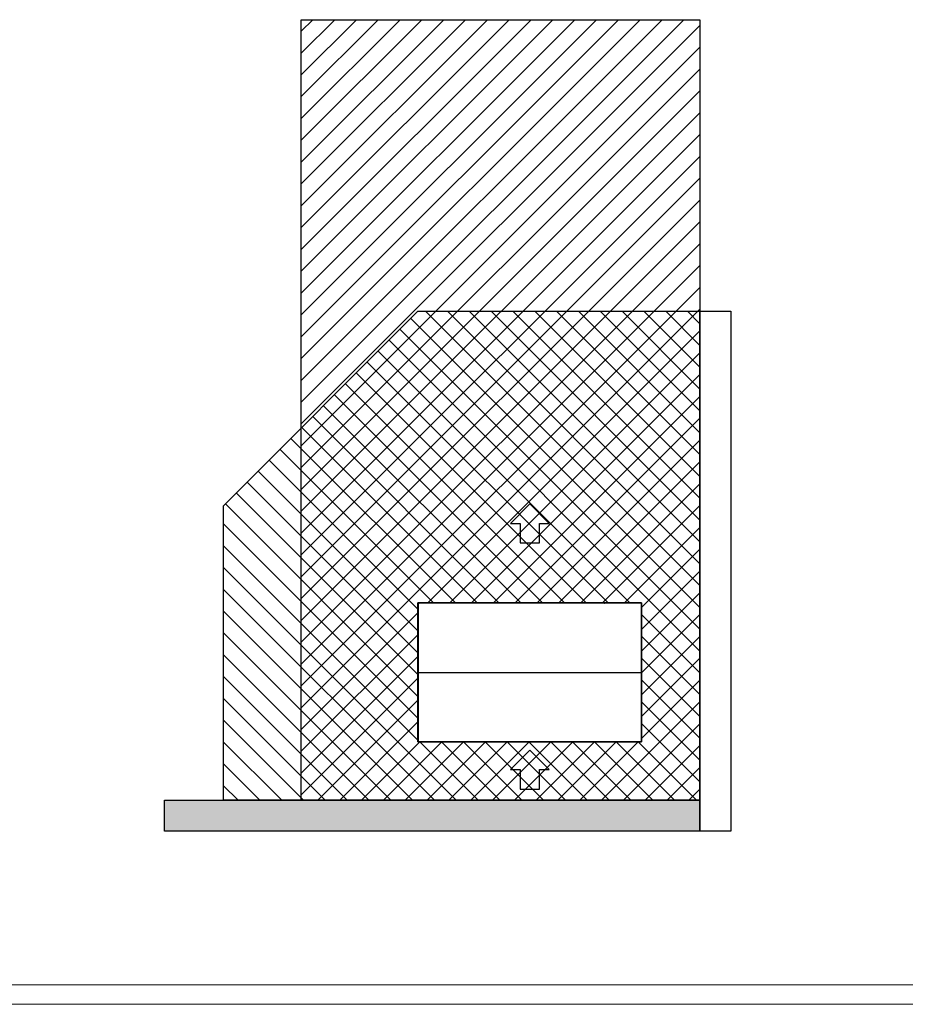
# Model space of a CAD drawing. Header units: millimetres. Extents: x 0 to 39025, y -31299 to 8400.
# Tile 2 of 256: x 4555 to 9110, y -31299 to -26234. Entities that reach past the tile are written whole.
import ezdxf

# ---------------------------------------------------------------- set-up
doc = ezdxf.new("R2010")
doc.units = ezdxf.units.MM
for name, color, linetype in [('ANOTACIJE', 7, 'Continuous'), ('FORMAT', 7, 'Continuous'), ('ODMIKI funkcionalni', 253, 'Continuous'), ('ODMIKI varnostni', 252, 'Continuous'), ('SREDNJICE_IN_TOCKE', 252, 'Continuous')]:
    doc.layers.add(name, color=color, linetype=linetype)
doc.layers.add('Layer 1', color=7, linetype='Continuous', lineweight=0)

# ---------------------------------------------------------------- blocks, each defined once
blk = doc.blocks.new('Adapt 2 (zgoraj)')
at = {"layer": 'Layer 1', "color": 7, "lineweight": 25}
for p, q in [((3.9, 713.6), (0, 713.1)), ((1, 713), (1, 2)), ((2.1, 713), (2.1, 713.4)), ((2.1, 713), (6.5, 713)), ((6.5, 715), (6.5, 715)), ((1143.5, 715), (1143.5, 715)), ((1147.9, 713), (1143.5, 713)), ((1146.1, 713.6), (1150, 713.1)), ((1147.9, 713), (1147.9, 713.4)), ((1148.9, 713), (1148.9, 2)), ((0, 358.5), (1, 358.5)), ((0, 357.6), (1, 357.6)), ((0, 357.3), (1, 357.3)), ((0, 356.4), (1, 356.4)), ((1, 357.5), (1148.9, 357.5)), ((1, 357.4), (1148.9, 357.4)), ((1150, 358.5), (1148.9, 358.5)), ((1150, 357.6), (1148.9, 357.6)), ((1150, 357.3), (1148.9, 357.3)), ((1150, 356.4), (1148.9, 356.4)), ((3.9, 1.4), (0, 1.9)), ((2.1, 2), (2.1, 1.6)), ((6.5, 0), (6.5, 0)), ((1143.5, 0), (1143.5, 0)), ((1146.1, 1.4), (1150, 1.9)), ((1147.9, 2), (1147.9, 1.6))]:
    blk.add_line(p, q, dxfattribs=at)
for points, knots in [([(0, 713), (0, 713), (0.1, 713.7), (0.1, 713.7), (0.1, 713.7), (0.5, 714.3), (0.5, 714.3), (0.5, 714.3), (1, 714.7), (1, 714.7), (1, 714.7), (1.7, 715), (1.7, 715), (1.7, 715), (2.4, 715), (2.4, 715), (2.4, 715), (3, 714.7), (3, 714.7), (3, 714.7), (3.5, 714.2), (3.5, 714.2), (3.5, 714.2), (3.9, 713.6), (3.9, 713.6)], [0, 0, 0, 0, 1, 1, 1, 2, 2, 2, 3, 3, 3, 4, 4, 4, 5, 5, 5, 6, 6, 6, 7, 7, 7, 8, 8, 8, 8]), ([(2.1, 713), (2.1, 713), (2, 713), (2, 713), (2, 713), (1.8, 713), (1.8, 713), (1.8, 713), (1.4, 713), (1.4, 713), (1.4, 713), (1, 713), (1, 713), (1, 713), (0.6, 713), (0.6, 713), (0.6, 713), (0.3, 713), (0.3, 713), (0.3, 713), (0.1, 713), (0.1, 713), (0.1, 713), (0, 713), (0, 713)], [0, 0, 0, 0, 1, 1, 1, 2, 2, 2, 3, 3, 3, 4, 4, 4, 5, 5, 5, 6, 6, 6, 7, 7, 7, 8, 8, 8, 8]), ([(1, 713.3), (1, 713.3), (1, 713.3), (1, 713.3), (1, 713.3), (1.2, 713.7), (1.2, 713.7), (1.2, 713.7), (1.5, 713.9), (1.5, 713.9), (1.5, 713.9), (1.8, 714), (1.8, 714), (1.8, 714), (2.2, 714), (2.2, 714), (2.2, 714), (2.5, 713.9), (2.5, 713.9), (2.5, 713.9), (2.8, 713.6), (2.8, 713.6), (2.8, 713.6), (2.8, 713.6), (2.8, 713.5)], [0.65282, 0.65282, 0.65282, 0.65282, 1, 1, 1, 2, 2, 2, 3, 3, 3, 4, 4, 4, 5, 5, 5, 6, 6, 6, 7, 7, 7, 7.451728, 7.451728, 7.451728, 7.451728]), ([(4.5, 715), (4.5, 715), (4.5, 714.9), (4.5, 714.9), (4.5, 714.9), (4.5, 714.7), (4.5, 714.7), (4.5, 714.7), (4.5, 714.3), (4.5, 714.3), (4.5, 714.3), (4.5, 713.9), (4.5, 713.9), (4.5, 713.9), (4.5, 713.5), (4.5, 713.5), (4.5, 713.5), (4.5, 713.2), (4.5, 713.2), (4.5, 713.2), (4.5, 713.1), (4.5, 713.1), (4.5, 713.1), (4.5, 713), (4.5, 713)], [0, 0, 0, 0, 1, 1, 1, 2, 2, 2, 3, 3, 3, 4, 4, 4, 5, 5, 5, 6, 6, 6, 7, 7, 7, 8, 8, 8, 8]), ([(1145.5, 715), (1145.5, 715), (1145.5, 714.9), (1145.5, 714.9), (1145.5, 714.9), (1145.5, 714.7), (1145.5, 714.7), (1145.5, 714.7), (1145.5, 714.3), (1145.5, 714.3), (1145.5, 714.3), (1145.5, 713.9), (1145.5, 713.9), (1145.5, 713.9), (1145.5, 713.5), (1145.5, 713.5), (1145.5, 713.5), (1145.5, 713.2), (1145.5, 713.2), (1145.5, 713.2), (1145.5, 713.1), (1145.5, 713.1), (1145.5, 713.1), (1145.5, 713), (1145.5, 713)], [0, 0, 0, 0, 1, 1, 1, 2, 2, 2, 3, 3, 3, 4, 4, 4, 5, 5, 5, 6, 6, 6, 7, 7, 7, 8, 8, 8, 8]), ([(1146.1, 713.6), (1146.1, 713.6), (1146.4, 714.2), (1146.4, 714.2), (1146.4, 714.2), (1146.9, 714.7), (1146.9, 714.7), (1146.9, 714.7), (1147.6, 715), (1147.6, 715), (1147.6, 715), (1148.3, 715), (1148.3, 715), (1148.3, 715), (1149, 714.7), (1149, 714.7), (1149, 714.7), (1149.5, 714.3), (1149.5, 714.3), (1149.5, 714.3), (1149.9, 713.7), (1149.9, 713.7), (1149.9, 713.7), (1150, 713), (1150, 713)], [0, 0, 0, 0, 1, 1, 1, 2, 2, 2, 3, 3, 3, 4, 4, 4, 5, 5, 5, 6, 6, 6, 7, 7, 7, 8, 8, 8, 8]), ([(1147.1, 713.5), (1147.2, 713.6), (1147.2, 713.6), (1147.2, 713.6), (1147.2, 713.6), (1147.5, 713.9), (1147.5, 713.9), (1147.5, 713.9), (1147.8, 714), (1147.8, 714), (1147.8, 714), (1148.1, 714), (1148.1, 714), (1148.1, 714), (1148.5, 713.9), (1148.5, 713.9), (1148.5, 713.9), (1148.7, 713.7), (1148.7, 713.7), (1148.7, 713.7), (1148.9, 713.3), (1148.9, 713.3), (1148.9, 713.3), (1148.9, 713.3), (1148.9, 713.3)], [0.548257, 0.548257, 0.548257, 0.548257, 1, 1, 1, 2, 2, 2, 3, 3, 3, 4, 4, 4, 5, 5, 5, 6, 6, 6, 7, 7, 7, 7.34718, 7.34718, 7.34718, 7.34718]), ([(1150, 713), (1150, 713), (1149.9, 713), (1149.9, 713), (1149.9, 713), (1149.7, 713), (1149.7, 713), (1149.7, 713), (1149.3, 713), (1149.3, 713), (1149.3, 713), (1148.9, 713), (1148.9, 713), (1148.9, 713), (1148.5, 713), (1148.5, 713), (1148.5, 713), (1148.2, 713), (1148.2, 713), (1148.2, 713), (1148, 713), (1148, 713), (1148, 713), (1147.9, 713), (1147.9, 713)], [0, 0, 0, 0, 1, 1, 1, 2, 2, 2, 3, 3, 3, 4, 4, 4, 5, 5, 5, 6, 6, 6, 7, 7, 7, 8, 8, 8, 8]), ([(0, 2), (0, 2), (0.1, 2), (0.1, 2), (0.1, 2), (0.3, 2), (0.3, 2), (0.3, 2), (0.6, 2), (0.6, 2), (0.6, 2), (1, 2), (1, 2), (1, 2), (1.4, 2), (1.4, 2), (1.4, 2), (1.8, 2), (1.8, 2), (1.8, 2), (2, 2), (2, 2), (2, 2), (2.1, 2), (2.1, 2)], [0, 0, 0, 0, 1, 1, 1, 2, 2, 2, 3, 3, 3, 4, 4, 4, 5, 5, 5, 6, 6, 6, 7, 7, 7, 8, 8, 8, 8]), ([(3.9, 1.4), (3.9, 1.4), (3.5, 0.8), (3.5, 0.8), (3.5, 0.8), (3, 0.3), (3, 0.3), (3, 0.3), (2.4, 0), (2.4, 0), (2.4, 0), (1.7, 0), (1.7, 0), (1.7, 0), (1, 0.3), (1, 0.3), (1, 0.3), (0.5, 0.7), (0.5, 0.7), (0.5, 0.7), (0.1, 1.3), (0.1, 1.3), (0.1, 1.3), (0, 2), (0, 2)], [0, 0, 0, 0, 1, 1, 1, 2, 2, 2, 3, 3, 3, 4, 4, 4, 5, 5, 5, 6, 6, 6, 7, 7, 7, 8, 8, 8, 8]), ([(2.8, 1.5), (2.8, 1.4), (2.8, 1.4), (2.8, 1.4), (2.8, 1.4), (2.5, 1.2), (2.5, 1.2), (2.5, 1.2), (2.2, 1), (2.2, 1), (2.2, 1), (1.8, 1), (1.8, 1), (1.8, 1), (1.5, 1.1), (1.5, 1.1), (1.5, 1.1), (1.2, 1.4), (1.2, 1.4), (1.2, 1.4), (1, 1.7), (1, 1.7), (1, 1.7), (1, 1.7), (1, 1.8)], [0.54849, 0.54849, 0.54849, 0.54849, 1, 1, 1, 2, 2, 2, 3, 3, 3, 4, 4, 4, 5, 5, 5, 6, 6, 6, 7, 7, 7, 7.347349, 7.347349, 7.347349, 7.347349]), ([(4.5, 0), (4.5, 0), (4.5, 0.1), (4.5, 0.1), (4.5, 0.1), (4.5, 0.3), (4.5, 0.3), (4.5, 0.3), (4.5, 0.7), (4.5, 0.7), (4.5, 0.7), (4.5, 1.1), (4.5, 1.1), (4.5, 1.1), (4.5, 1.5), (4.5, 1.5), (4.5, 1.5), (4.5, 1.8), (4.5, 1.8), (4.5, 1.8), (4.5, 1.9), (4.5, 1.9), (4.5, 1.9), (4.5, 2), (4.5, 2)], [0, 0, 0, 0, 1, 1, 1, 2, 2, 2, 3, 3, 3, 4, 4, 4, 5, 5, 5, 6, 6, 6, 7, 7, 7, 8, 8, 8, 8]), ([(1145.5, 0), (1145.5, 0), (1145.5, 0.1), (1145.5, 0.1), (1145.5, 0.1), (1145.5, 0.3), (1145.5, 0.3), (1145.5, 0.3), (1145.5, 0.7), (1145.5, 0.7), (1145.5, 0.7), (1145.5, 1.1), (1145.5, 1.1), (1145.5, 1.1), (1145.5, 1.5), (1145.5, 1.5), (1145.5, 1.5), (1145.5, 1.8), (1145.5, 1.8), (1145.5, 1.8), (1145.5, 2), (1145.5, 2), (1145.5, 2), (1145.5, 2), (1145.5, 2)], [0, 0, 0, 0, 1, 1, 1, 2, 2, 2, 3, 3, 3, 4, 4, 4, 5, 5, 5, 6, 6, 6, 7, 7, 7, 8, 8, 8, 8]), ([(1150, 2), (1150, 2), (1149.9, 1.3), (1149.9, 1.3), (1149.9, 1.3), (1149.5, 0.7), (1149.5, 0.7), (1149.5, 0.7), (1149, 0.3), (1149, 0.3), (1149, 0.3), (1148.3, 0), (1148.3, 0), (1148.3, 0), (1147.6, 0), (1147.6, 0), (1147.6, 0), (1146.9, 0.3), (1146.9, 0.3), (1146.9, 0.3), (1146.4, 0.8), (1146.4, 0.8), (1146.4, 0.8), (1146.1, 1.4), (1146.1, 1.4)], [0, 0, 0, 0, 1, 1, 1, 2, 2, 2, 3, 3, 3, 4, 4, 4, 5, 5, 5, 6, 6, 6, 7, 7, 7, 8, 8, 8, 8]), ([(1148.9, 1.8), (1148.9, 1.7), (1148.9, 1.7), (1148.9, 1.7), (1148.9, 1.7), (1148.7, 1.4), (1148.7, 1.4), (1148.7, 1.4), (1148.5, 1.1), (1148.5, 1.1), (1148.5, 1.1), (1148.1, 1), (1148.1, 1), (1148.1, 1), (1147.8, 1), (1147.8, 1), (1147.8, 1), (1147.5, 1.2), (1147.5, 1.2), (1147.5, 1.2), (1147.2, 1.4), (1147.2, 1.4), (1147.2, 1.4), (1147.2, 1.4), (1147.1, 1.5)], [0.652651, 0.652651, 0.652651, 0.652651, 1, 1, 1, 2, 2, 2, 3, 3, 3, 4, 4, 4, 5, 5, 5, 6, 6, 6, 7, 7, 7, 7.452206, 7.452206, 7.452206, 7.452206]), ([(1147.9, 2), (1147.9, 2), (1148, 2), (1148, 2), (1148, 2), (1148.2, 2), (1148.2, 2), (1148.2, 2), (1148.5, 2), (1148.5, 2), (1148.5, 2), (1148.9, 2), (1148.9, 2), (1148.9, 2), (1149.3, 2), (1149.3, 2), (1149.3, 2), (1149.7, 2), (1149.7, 2), (1149.7, 2), (1149.9, 2), (1149.9, 2), (1149.9, 2), (1150, 2), (1150, 2)], [0, 0, 0, 0, 1, 1, 1, 2, 2, 2, 3, 3, 3, 4, 4, 4, 5, 5, 5, 6, 6, 6, 7, 7, 7, 8, 8, 8, 8])]:
    blk.add_open_spline(points, degree=3, knots=knots, dxfattribs=at)
for points in [[(0, 713), (0, 713), (0, 2), (0, 2)], [(3.9, 713.6), (3.9, 713.6), (4, 713.4), (4.1, 713)], [(6.5, 715), (6.5, 715), (4.5, 715), (4.5, 715)], [(957.5, 715), (957.5, 715), (6.5, 715), (6.5, 715)], [(957.5, 713), (957.5, 713), (6.5, 713), (6.5, 713)], [(957.5, 715), (957.5, 715), (959.5, 715), (959.5, 715)], [(957.5, 713), (957.5, 713), (959.5, 713), (959.5, 713)], [(1095.5, 715), (1095.5, 715), (959.5, 715), (959.5, 715)], [(1095.5, 713), (1095.5, 713), (959.5, 713), (959.5, 713)], [(1097.5, 715), (1097.5, 715), (1095.5, 715), (1095.5, 715)], [(1097.5, 713), (1097.5, 713), (1095.5, 713), (1095.5, 713)], [(1143.5, 715), (1143.5, 715), (1097.5, 715), (1097.5, 715)], [(1143.5, 713), (1143.5, 713), (1097.5, 713), (1097.5, 713)], [(1145.5, 715), (1145.5, 715), (1143.5, 715), (1143.5, 715)], [(1146.1, 713.6), (1146.1, 713.6), (1146, 713.4), (1145.9, 713)], [(1150, 2), (1150, 2), (1150, 713), (1150, 713)], [(2.1, 2), (2.1, 2), (1147.9, 2), (1147.9, 2)], [(3.9, 1.4), (3.9, 1.4), (4, 1.6), (4.1, 2)], [(4.5, 0), (4.5, 0), (6.5, 0), (6.5, 0)], [(6.5, 0), (6.5, 0), (1143.5, 0), (1143.5, 0)], [(1143.5, 0), (1143.5, 0), (1145.5, 0), (1145.5, 0)], [(1146.1, 1.4), (1146.1, 1.4), (1146, 1.6), (1145.9, 2)], [(1146.1, 1.4), (1146.1, 1.4), (1146, 1.6), (1145.9, 2)], [(1146.1, 1.4), (1146.1, 1.4), (1146.1, 1.4), (1146.1, 1.4)], [(1146.1, 1.4), (1146.1, 1.4), (1146.1, 1.4), (1146.1, 1.4)]]:
    blk.add_open_spline(points, degree=3, dxfattribs=at)
blk = doc.blocks.new('PUŠČICA')
at = {"ltscale": 10}
for p, q in [((0, 0), (-50, 50)), ((-50, 50), (-50, 25)), ((-100, 25), (-100, -25)), ((-50, 25), (-100, 25)), ((-50, -50), (0, 0)), ((-100, -25), (-50, -25)), ((-50, -25), (-50, -50))]:
    blk.add_line(p, q, dxfattribs=at)

msp = doc.modelspace()

# ---------------------------------------------------------------- hatches: boundary and pattern name
at = {"layer": 'ODMIKI funkcionalni'}
h = msp.add_hatch(dxfattribs=at)
h.set_pattern_fill('ANSI31', color=256, scale=25)
h.set_pattern_definition([(45, (0, -33307), (-56.1266, 56.1266), [])])
h.paths.add_polyline_path([(8053.6, -26233.9), (6003.6, -26233.9), (6003.6, -30248.9), (8053.6, -30248.9)])
h.paths.add_polyline_path([(7753.6, -29233.9), (7753.6, -29948.9), (6603.6, -29948.9), (6603.6, -29233.9)], flags=16)
h.paths.add_polyline_path([(6604.7, -29591.5), (6604.7, -29947.2), (6605.7, -29947.3), (6605.7, -29946.9), (6605.2, -29591.5)], flags=0)
h.paths.add_polyline_path([(7752.6, -29590.4), (7753.6, -29590.4), (7753.6, -29592.5), (7752.6, -29592.5), (7752.6, -29947.2), (7751.5, -29947.3), (7751.5, -29946.9), (7752.6, -29235.7), (7752.6, -29235.7)], flags=0)
h.paths.add_polyline_path([(6605.7, -29235.9), (6605.7, -29235.5), (6602.7, -29235.9)], flags=16)
at = {"layer": 'ODMIKI varnostni'}
h = msp.add_hatch(dxfattribs=at)
h.set_pattern_fill('ANSI31', color=256, scale=25, angle=90)
h.set_pattern_definition([(135, (0, -2008.13), (-56.1266, -56.1266), [])])
h.paths.add_polyline_path([(8053.6, -27733.9), (6603.6, -27733.9), (5603.6, -28733.9), (5603.6, -30248.9), (8053.6, -30248.9)])
h.paths.add_polyline_path([(7753.6, -29233.9), (7753.6, -29948.9), (6603.6, -29948.9), (6603.6, -29233.9)], flags=16)
h.paths.add_polyline_path([(7752.6, -29591.5), (7752.6, -29591.4), (6604.7, -29591.4)], flags=0)
h.paths.add_polyline_path([(6604.7, -29235.9), (6604.7, -29947.2), (6605.7, -29947.3), (6605.7, -29946.9)], flags=0)
h.paths.add_polyline_path([(6605.7, -29235.9), (6605.7, -29235.5), (6602.7, -29235.9)], flags=16)
h.paths.add_polyline_path([(7754.5, -29235.9), (7751.5, -29235.9), (7751.5, -29235.5)], flags=16)
at = {"layer": 'SREDNJICE_IN_TOCKE'}
h = msp.add_hatch(color=256, dxfattribs=at)
h.dxf.hatch_style = 1
h.paths.add_polyline_path([(8053.6, -30248.9), (5300.4, -30248.9), (5300.4, -30408.5), (8053.6, -30408.5)])

# ---------------------------------------------------------------- linework, layer by layer
at = {"layer": 'FORMAT', "color": 7, "linetype": 'Continuous', "lineweight": 18, "ltscale": 27}
for p, q in [((500, -31198.9), (18468, -31198.9)), ((0, -31298.9), (18568, -31298.9))]:
    msp.add_line(p, q, dxfattribs=at)
at = {"layer": 'ODMIKI funkcionalni'}
for points in [[(8053.6, -26233.9), (8053.6, -30248.9), (6003.6, -30248.9), (6003.6, -26233.9)], [(6603.6, -29233.9), (7753.6, -29233.9), (7753.6, -29948.9), (6603.6, -29948.9)]]:
    msp.add_lwpolyline(points, close=True, dxfattribs=at)
at = {"layer": 'ODMIKI varnostni'}
for points in [[(5603.6, -30248.9), (5603.6, -28733.9), (6603.6, -27733.9), (8053.6, -27733.9), (8053.6, -30248.9)], [(7753.6, -29233.9), (6603.6, -29233.9), (6603.6, -29948.9), (7753.6, -29948.9)]]:
    msp.add_lwpolyline(points, close=True, dxfattribs=at)
at = {"layer": 'SREDNJICE_IN_TOCKE'}
for points in [[(8053.6, -30408.5), (8053.6, -27733.9), (8213.2, -27733.9), (8213.2, -30408.5)], [(5300.4, -30248.9), (8053.6, -30248.9), (8053.6, -30408.5), (5300.4, -30408.5)]]:
    msp.add_lwpolyline(points, close=True, dxfattribs=at)

# ---------------------------------------------------------------- block references
at = {"color": 1}
msp.add_blockref('Adapt 2 (zgoraj)', (6603.6, -29948.9), dxfattribs=at)
at = {"layer": 'ANOTACIJE', "xscale": 2, "yscale": 2, "zscale": 2, "rotation": 90}
for p in [(7178.6, -28724.8), (7178.6, -29991.8)]:
    msp.add_blockref('PUŠČICA', p, dxfattribs=at)

doc.saveas('drawing.dxf')
